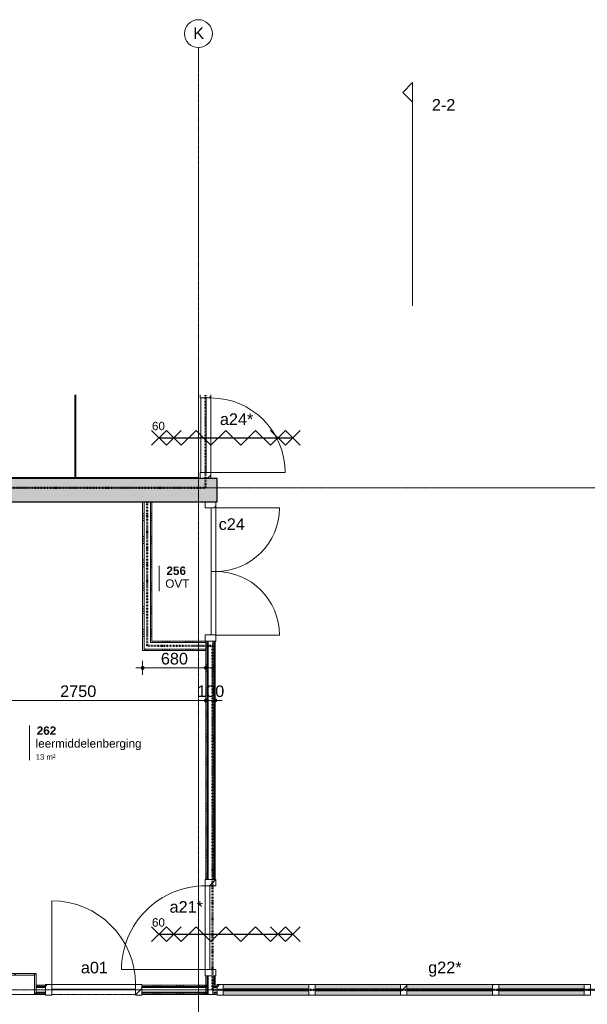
# Model space of a CAD drawing. Header units: millimetres. Extents: x 24475 to 74671, y -6152 to 32037.
# Tile 22 of 36: x 48638 to 54741, y 21444 to 32037. Entities that reach past the tile are written whole.
import ezdxf

# ---------------------------------------------------------------- set-up
doc = ezdxf.new("R2010")
doc.units = ezdxf.units.MM
for name, pattern in [('Dash', [6.35, 3.175, -3.175]), ('Dash dot', [15.875, 6.35, -4.7625, 0, -4.7625]), ('stramien', [22.225, 12.7, -3.175, 3.175, -3.175])]:
    doc.linetypes.add(name, pattern=pattern)
doc.layers.add('00_Algemeen', color=7, linetype='Continuous', lineweight=9, true_color=0x00a600)
for name, color, linetype, lineweight in [('00_Algemeen-50', 7, 'Continuous', 9), ('22_Metselwerk', 7, 'Continuous', 18), ('30_Kozijnen-ramen-deuren', 7, 'Continuous', 9), ('34_Beglazing', 7, 'Continuous', 9), ('42_Dekvloeren en vloersystemen', 7, 'Continuous', 9)]:
    doc.layers.add(name, color=color, linetype=linetype, lineweight=lineweight)
doc.styles.add('Arial_1', font='arial.ttf', dxfattribs={"height": 125})
doc.styles.add('Arial_6', font='arial.ttf', dxfattribs={"height": 60})
doc.styles.add('Arial_7', font='arial.ttf', dxfattribs={"height": 90})
doc.styles.add('Arial_B_1', font='arialbd.ttf', dxfattribs={"height": 90})
doc.dimstyles.new('00_AEE_maatvoering_2_5mm', dxfattribs={"dimscale": 304.8, "dimtxt": 127.532425, "dimasz": 0.459318, "dimexe": 0.246063, "dimexo": 0.0625, "dimgap": 0, "dimtad": 1, "dimdec": 0, "dimzin": 0, "dimdsep": 46, "dimtxsty": 'Arial_1', "dimblk1": 'DOTSMALL', "dimblk2": 'DOTSMALL', "dimsah": 1, "dimcen": 0.09, "dimdle": 0.246063, "dimazin": 0, "dimtfac": 1, "dimtdec": 4, "dimtix": 1, "dimtmove": 0, "dimatfit": 3, "dimfxl": 0.246063, "dimfxlon": 1, "dimtvp": 1, "dimtolj": 1, "dimtzin": 0, "dimarcsym": 2})
pattern_1 = [(1e-13, (50639.98, 23350), (-5e-13, 250), []), (1e-13, (50639.98, 23325), (-5e-13, 250), []), (1e-13, (50639.98, 23300), (-5e-13, 250), []), (1e-13, (50639.98, 23275), (-5e-13, 250), [])]
pattern_2 = [(270, (49149.98, 21650), (250, 9e-13), []), (270, (49124.98, 21650), (250, 9e-13), []), (270, (49099.98, 21650), (250, 9e-13), []), (270, (49074.98, 21650), (250, 9e-13), [])]
pattern_3 = [(180, (50059.98, 26150), (-3e-14, -250), []), (180, (50059.98, 26175), (-3e-14, -250), []), (180, (50059.98, 26200), (-3e-14, -250), []), (180, (50059.98, 26225), (-3e-14, -250), [])]
pattern_4 = [(270, (50249.98, 25350), (250, 2e-14), []), (270, (50224.98, 25350), (250, 2e-14), []), (270, (50199.98, 25350), (250, 2e-14), []), (270, (50174.98, 25350), (250, 2e-14), [])]

# ---------------------------------------------------------------- blocks, each defined once
blk = doc.blocks.new('Direct Shape - Basic Wall_NLRS_22_WA_beton prefab 250_gen_AT_800440-1202346-02 tweede verdieping - D')
at = {"layer": '22_Metselwerk', "lineweight": 9}
h = blk.add_hatch(color=256, dxfattribs=at)
h.paths.add_polyline_path([(1619, 125), (0, 125), (0, -125), (5870, -125), (5870, 125)])
h.paths.add_polyline_path([(7804, 125), (7804, -125), (11150, -125), (11150, 125), (9562, 125)])
at = {"layer": '22_Metselwerk', "lineweight": 30}
for p, q in [((5870, 125), (0, 125)), ((0, 125), (0, -125)), ((0, -125), (5870, -125))]:
    blk.add_line(p, q, dxfattribs=at)
blk = doc.blocks.new('2410-10368 v1 - IFC-model constructie _zonder onderbouw_ _MM21228__ifc-1-02 tweede verdieping - D')
at = {"layer": '22_Metselwerk', "lineweight": 9, "rotation": 180}
blk.add_blockref('Direct Shape - Basic Wall_NLRS_22_WA_beton prefab 250_gen_AT_800440-1202346-02 tweede verdieping - D', (54200, 26975), dxfattribs=at)
blk = doc.blocks.new('Direct Shape - Floor_NLRS_23_FL_roostervloer 25mm_826183-1200246-02 tweede verdieping - D')
at = {"layer": '42_Dekvloeren en vloersystemen'}
for p, q in [((51150, 27110), (51150, 28001)), ((52670, 28001), (52670, 27110)), ((52670, 27110), (51150, 27110))]:
    blk.add_line(p, q, dxfattribs=at)
blk = doc.blocks.new('Direct Shape - Floor_NLRS_23_FL_roostervloer 25mm_826190-1200248-02 tweede verdieping - D')
at = {"layer": '42_Dekvloeren en vloersystemen'}
for p, q in [((52680, 27110), (52680, 28001)), ((54000, 28001), (54000, 27110)), ((54000, 27110), (52680, 27110))]:
    blk.add_line(p, q, dxfattribs=at)
blk = doc.blocks.new('Direct Shape - 35_-B-Roostervloeren schachten-1200209-02 tweede verdieping - D')
at = {"layer": '30_Kozijnen-ramen-deuren'}
for p, q in [((-32, -500), (-32, 0)), ((32, 0), (32, -310)), ((-2, -310), (2, -310)), ((-2, -901), (-2, -310)), ((2, -310), (2, -901))]:
    blk.add_line(p, q, dxfattribs=at)
blk = doc.blocks.new('Direct Shape - IPE 120 lange aangelaste strip 1140mm beide kanten vrij_IPE 120 lange aangelaste strip 1140mm beide kanten vrij_826165-1200250-02 tweede verdieping - D')
blk.add_blockref('Direct Shape - 35_-B-Roostervloeren schachten-1200209-02 tweede verdieping - D', (0, 0))
blk = doc.blocks.new('Direct Shape - 35_-B-Roostervloeren schachten-V70-02 tweede verdieping - D')
at = {"layer": '30_Kozijnen-ramen-deuren'}
for p, q in [((-32, -310), (-32, 0)), ((32, 0), (32, -901)), ((-2, -310), (2, -310)), ((-2, -901), (-2, -310)), ((2, -310), (2, -901))]:
    blk.add_line(p, q, dxfattribs=at)
blk = doc.blocks.new('Direct Shape - IPE 120 lange aangelaste strip 1140mm beide kanten vrij_IPE 120 lange aangelaste strip 1140mm beide kanten vrij_826164-1200252-02 tweede verdieping - D')
blk.add_blockref('Direct Shape - 35_-B-Roostervloeren schachten-V70-02 tweede verdieping - D', (0, 0))
blk = doc.blocks.new('Direct Shape - 35_-B-Roostervloeren schachten-1200201-02 tweede verdieping - D')
at = {"layer": '30_Kozijnen-ramen-deuren'}
for p, q in [((-32, -10), (-32, 0)), ((-2, -10), (2, -10)), ((-2, -901), (-2, -10)), ((2, -10), (2, -901)), ((32, 0), (32, -10))]:
    blk.add_line(p, q, dxfattribs=at)
blk = doc.blocks.new('Direct Shape - IPE 120 lange aangelaste strip 1440mm_IPE 120 lange aangelaste strip 1440mm_826166-1200254-02 tweede verdieping - D')
blk.add_blockref('Direct Shape - 35_-B-Roostervloeren schachten-1200201-02 tweede verdieping - D', (0, 0))
blk = doc.blocks.new('Direct Shape - 35_-B-Roostervloeren schachten-V71-02 tweede verdieping - D')
at = {"layer": '30_Kozijnen-ramen-deuren'}
for p, q in [((-32, -10), (-32, 0)), ((-2, -10), (2, -10)), ((-2, -901), (-2, -10)), ((2, -10), (2, -901)), ((32, 0), (32, -500))]:
    blk.add_line(p, q, dxfattribs=at)
blk = doc.blocks.new('Direct Shape - IPE 120 lange aangelaste strip 1440mm_IPE 120 lange aangelaste strip 1440mm_826163-1200256-02 tweede verdieping - D')
blk.add_blockref('Direct Shape - 35_-B-Roostervloeren schachten-V71-02 tweede verdieping - D', (0, 0))
blk = doc.blocks.new('Direct Shape - Floor_NLRS_23_FL_roostervloer 25mm_826175-1200258-02 tweede verdieping - D')
at = {"layer": '42_Dekvloeren en vloersystemen'}
for p, q in [((50200, 27600), (50200, 28001)), ((51140, 28001), (51140, 27600)), ((51140, 27600), (50200, 27600))]:
    blk.add_line(p, q, dxfattribs=at)
blk = doc.blocks.new('Direct Shape - Floor_NLRS_23_FL_roostervloer 25mm_826169-1200260-02 tweede verdieping - D')
at = {"layer": '42_Dekvloeren en vloersystemen'}
for p, q in [((49050, 27410), (49050, 28001)), ((50190, 28001), (50190, 27410)), ((50190, 27410), (49050, 27410))]:
    blk.add_line(p, q, dxfattribs=at)
blk = doc.blocks.new('35_-B-Roostervloeren schachten_ifc-1-02 tweede verdieping - D')
at = {"layer": '30_Kozijnen-ramen-deuren', "lineweight": 9, "rotation": 180}
for name, p in [('Direct Shape - IPE 120 lange aangelaste strip 1140mm beide kanten vrij_IPE 120 lange aangelaste strip 1140mm beide kanten vrij_826164-1200252-02 tweede verdieping - D', (49045, 27100)), ('Direct Shape - IPE 120 lange aangelaste strip 1140mm beide kanten vrij_IPE 120 lange aangelaste strip 1140mm beide kanten vrij_826165-1200250-02 tweede verdieping - D', (50195, 27100)), ('Direct Shape - IPE 120 lange aangelaste strip 1440mm_IPE 120 lange aangelaste strip 1440mm_826163-1200256-02 tweede verdieping - D', (51145, 27100)), ('Direct Shape - IPE 120 lange aangelaste strip 1440mm_IPE 120 lange aangelaste strip 1440mm_826166-1200254-02 tweede verdieping - D', (52675, 27100))]:
    blk.add_blockref(name, p, dxfattribs=at)
at = {"layer": '42_Dekvloeren en vloersystemen', "lineweight": 9}
for name in ['Direct Shape - Floor_NLRS_23_FL_roostervloer 25mm_826169-1200260-02 tweede verdieping - D', 'Direct Shape - Floor_NLRS_23_FL_roostervloer 25mm_826175-1200258-02 tweede verdieping - D', 'Direct Shape - Floor_NLRS_23_FL_roostervloer 25mm_826183-1200246-02 tweede verdieping - D', 'Direct Shape - Floor_NLRS_23_FL_roostervloer 25mm_826190-1200248-02 tweede verdieping - D']:
    blk.add_blockref(name, (0, 0), dxfattribs=at)
blk = doc.blocks.new('32_AEE_VO_FIX_Binnendeuren - D_900x2300_Dicht Paneel lariks-8426841-02 tweede verdieping - D')
at = {"layer": '30_Kozijnen-ramen-deuren', "true_color": 0xc0c0c0}
h = blk.add_hatch(dxfattribs=at)
h.set_pattern_fill('FP_59', color=9, style=0, pattern_type=2)
h.set_pattern_definition([(45, (-52873, -21600), (-106.066, 106.066), [])])
h.paths.add_polyline_path([(517, -57), (517, 57), (450, 57), (450, -57)])
h.paths.add_polyline_path([(-450, -57), (-450, 57), (-517, 57), (-517, -57)])
at = {"layer": '30_Kozijnen-ramen-deuren'}
for p, q in [((-450, 57), (-517, 57)), ((-517, 57), (-517, 50)), ((450, 57), (-450, 57)), ((-450, 57), (-450, 7)), ((-450, -57), (-450, 57)), ((-450, 7), (450, 7)), ((450, 7), (450, 57)), ((450, 57), (450, -57)), ((517, 57), (450, 57)), ((517, 50), (517, 57)), ((-517, -50), (-517, -57)), ((-517, -57), (-450, -57)), ((450, -57), (517, -57)), ((517, -57), (517, -50))]:
    blk.add_line(p, q, dxfattribs=at)
blk = doc.blocks.new('Rectangular Mullion - 31_AEE_meranti_BxD_67x114mm-5903750-02 tweede verdieping - D')
at = {"layer": '30_Kozijnen-ramen-deuren', "true_color": 0xc0c0c0}
h = blk.add_hatch(dxfattribs=at)
h.set_pattern_fill('FP_87', color=9, style=0, pattern_type=2)
h.set_pattern_definition([(135, (54200, -21600), (-106.066, -106.066), [])])
h.paths.add_polyline_path([(-67, -57), (-67, 57), (0, 57), (0, -57), (-36, -57)])
at = {"layer": '30_Kozijnen-ramen-deuren'}
for p, q in [((-67, 57), (0, 57)), ((-67, -57), (-67, 57)), ((0, 57), (0, -57)), ((0, -57), (-67, -57))]:
    blk.add_line(p, q, dxfattribs=at)
blk = doc.blocks.new('System Panel - 32_AEE_glas-4484375-02 tweede verdieping - D')
at = {"layer": '30_Kozijnen-ramen-deuren'}
for p, q in [((460, 12.5), (-460, 12.5)), ((-460, 12.5), (-460, -12.5)), ((460, -12.5), (460, 12.5)), ((-460, -12.5), (460, -12.5))]:
    blk.add_line(p, q, dxfattribs=at)
blk = doc.blocks.new('Rectangular Mullion - 31_AEE_meranti_BxD_67x114mm-5903747-02 tweede verdieping - D')
at = {"layer": '30_Kozijnen-ramen-deuren', "true_color": 0xc5c7c4}
h = blk.add_hatch(color=9, dxfattribs=at)
h.paths.add_polyline_path([(58148, 21543), (58148, 21587), (57228, 21587), (57228, 21543), (57876, 21543)])
h.paths.add_polyline_path([(57876, 21612), (58148, 21612), (58148, 21657), (57228, 21657), (57228, 21612)])
at = {"layer": '30_Kozijnen-ramen-deuren'}
for p, q in [((57228, 21657), (58148, 21657)), ((57228, 21543), (58148, 21543))]:
    blk.add_line(p, q, dxfattribs=at)
blk = doc.blocks.new('Rectangular Mullion - 31_AEE_meranti_BxD_67x114mm-5903743-02 tweede verdieping - D')
at = {"layer": '30_Kozijnen-ramen-deuren'}
for p, q in [((-33.5, 57), (33.5, 57)), ((-33.5, -57), (-33.5, 57)), ((33.5, 57), (33.5, -57)), ((33.5, -57), (-33.5, -57))]:
    blk.add_line(p, q, dxfattribs=at)
blk = doc.blocks.new('Rectangular Mullion - 31_AEE_meranti_BxD_67x114mm-V36-02 tweede verdieping - D')
at = {"layer": '30_Kozijnen-ramen-deuren', "true_color": 0xc0c0c0}
h = blk.add_hatch(dxfattribs=at)
h.set_pattern_fill('FP_89', color=9, style=0, pattern_type=2)
h.set_pattern_definition([(135, (57194, -21600), (-106.066, -106.066), [])])
h.paths.add_polyline_path([(-34, -57), (-34, 57), (33, 57), (33, -57)])
at = {"layer": '30_Kozijnen-ramen-deuren'}
for p, q in [((-34, 57), (33, 57)), ((-34, -57), (-34, 57)), ((33, 57), (33, -57)), ((33, -57), (-34, -57))]:
    blk.add_line(p, q, dxfattribs=at)
blk = doc.blocks.new('Rectangular Mullion - 31_AEE_meranti_BxD_67x114mm-V37-02 tweede verdieping - D')
at = {"layer": '30_Kozijnen-ramen-deuren', "true_color": 0xc0c0c0}
h = blk.add_hatch(dxfattribs=at)
h.set_pattern_fill('FP_90', color=9, style=0, pattern_type=2)
h.set_pattern_definition([(135, (56207, -21600), (-106.066, -106.066), [])])
h.paths.add_polyline_path([(-34, -57), (-34, 57), (33, 57), (33, -57)])
at = {"layer": '30_Kozijnen-ramen-deuren'}
for p, q in [((-34, 57), (33, 57)), ((-34, -57), (-34, 57)), ((33, 57), (33, -57)), ((33, -57), (-34, -57))]:
    blk.add_line(p, q, dxfattribs=at)
blk = doc.blocks.new('System Panel - 32_AEE_glas-4484372-02 tweede verdieping - D')
at = {"layer": '30_Kozijnen-ramen-deuren'}
for p, q in [((459.75, 12.5), (-459.75, 12.5)), ((-459.75, 12.5), (-459.75, -12.5)), ((459.75, -12.5), (459.75, 12.5)), ((-459.75, -12.5), (459.75, -12.5))]:
    blk.add_line(p, q, dxfattribs=at)
blk = doc.blocks.new('Rectangular Mullion - 31_AEE_meranti_BxD_67x114mm-5903749-02 tweede verdieping - D')
at = {"layer": '30_Kozijnen-ramen-deuren', "true_color": 0xc5c7c4}
h = blk.add_hatch(color=9, dxfattribs=at)
h.paths.add_polyline_path([(54267, 21543), (55187, 21543), (55187, 21587), (54267, 21587)])
h.paths.add_polyline_path([(54567, 21612), (55187, 21612), (55187, 21657), (54267, 21657), (54267, 21612)])
at = {"layer": '30_Kozijnen-ramen-deuren'}
for p, q in [((54267, 21657), (55187, 21657)), ((54267, 21543), (55187, 21543))]:
    blk.add_line(p, q, dxfattribs=at)
blk = doc.blocks.new('Rectangular Mullion - 31_AEE_meranti_BxD_67x114mm-V38-02 tweede verdieping - D')
at = {"layer": '30_Kozijnen-ramen-deuren'}
for p, q in [((-33.5, 57), (33.5, 57)), ((-33.5, -57), (-33.5, 57)), ((33.5, 57), (33.5, -57)), ((33.5, -57), (-33.5, -57))]:
    blk.add_line(p, q, dxfattribs=at)
blk = doc.blocks.new('32_AEE_VO_FIX_Binnendeuren - DD_1500x2300 patchkast meranti-8005759-02 tweede verdieping - D')
at = {"layer": '30_Kozijnen-ramen-deuren', "true_color": 0xc0c0c0}
h = blk.add_hatch(dxfattribs=at)
h.set_pattern_fill('FP_114', color=9, style=0, pattern_type=2)
h.set_pattern_definition([(135, (26100.5, -54130), (-106.066, -106.066), [])])
h.paths.add_polyline_path([(750, 50), (750, 57), (683, 57), (683, -57), (750, -57), (750, 38)])
h.paths.add_polyline_path([(-684, 57), (-749, 57), (-749, -57), (-684, -57)])
at = {"layer": '30_Kozijnen-ramen-deuren'}
for p, q in [((-684, 57), (-749, 57)), ((0, 57), (-684, 57)), ((-684, 57), (-684, 7)), ((-684, -57), (-684, 57)), ((-684, 7), (0, 7)), ((0, 57), (683, 57)), ((0, 7), (0, 57)), ((0, 7), (0, 57)), ((683, 7), (0, 7)), ((683, 57), (683, 7)), ((683, 57), (683, -57)), ((750, 57), (683, 57)), ((750, 50), (750, 57)), ((-749, -57), (-684, -57)), ((683, -57), (750, -57))]:
    blk.add_line(p, q, dxfattribs=at)
blk = doc.blocks.new('32_AEE_VO_FIX_Binnendeuren - D_900x2300_Dicht Paneel meranti bw-8426680-02 tweede verdieping - D')
at = {"layer": '30_Kozijnen-ramen-deuren', "true_color": 0xc0c0c0}
h = blk.add_hatch(dxfattribs=at)
h.set_pattern_fill('FP_115', color=9, style=0, pattern_type=2)
h.set_pattern_definition([(315, (-22268.56, 54130), (106.066, 106.066), [])])
h.paths.add_polyline_path([(-517, 57), (-517, -57), (-450, -57), (-450, 57)])
h.paths.add_polyline_path([(450, -57), (517, -57), (517, 57), (450, 57), (450, -50)])
at = {"layer": '30_Kozijnen-ramen-deuren'}
for p, q in [((-450, 57), (-517, 57)), ((-517, 57), (-517, 50)), ((450, 57), (-450, 57)), ((-450, 57), (-450, 7)), ((-450, -57), (-450, 57)), ((-450, 7), (450, 7)), ((450, 7), (450, 57)), ((450, 57), (450, -57)), ((517, 57), (450, 57)), ((517, 50), (517, 57)), ((-517, -50), (-517, -57)), ((-517, -57), (-450, -57)), ((450, -57), (517, -57)), ((517, -57), (517, -50))]:
    blk.add_line(p, q, dxfattribs=at)
blk = doc.blocks.new('32_AEE_bsh_2022 - opbouw 790x790x225mm - 25m-8425834-02 tweede verdieping - D')
at = {"layer": '30_Kozijnen-ramen-deuren', "true_color": 0xc0c0c0}
h = blk.add_hatch(dxfattribs=at)
h.set_pattern_fill('FP_129', color=9, style=0, pattern_type=2)
h.set_pattern_definition([(225, (51843, 21600), (106.066, -106.066), [])])
h.paths.add_polyline_path([(-395, 50), (-413, 50), (-413, -175), (413, -175), (413, 50), (395, 50), (395, -157), (-395, -157), (-395, 37)])
at = {"layer": '34_Beglazing'}
for p, q in [((-395, 50), (-413, 50)), ((-395, -157), (-395, 50)), ((-395, 50), (395, 50)), ((413, 50), (395, 50)), ((395, 50), (395, -157)), ((-413, -50), (-413, -175)), ((413, -175), (413, -50)), ((-413, -175), (413, -175)), ((395, -157), (-395, -157))]:
    blk.add_line(p, q, dxfattribs=at)
blk = doc.blocks.new('32_AEE_VO_FIX_Binnendeuren - D_800x2300_Toiletdeur vast_meranti-8437994-02 tweede verdieping - D')
at = {"layer": '30_Kozijnen-ramen-deuren', "true_color": 0xc0c0c0}
h = blk.add_hatch(dxfattribs=at)
h.set_pattern_fill('FP_151', color=9, style=0, pattern_type=2)
h.set_pattern_definition([(315, (-27567, 54075), (106.066, 106.066), [])])
h.paths.add_polyline_path([(-467, 57), (-467, -57), (-400, -57), (-400, 57)])
h.paths.add_polyline_path([(400, -57), (434, -57), (434, 57), (400, 57)])
at = {"layer": '30_Kozijnen-ramen-deuren'}
for p, q in [((-467, 57), (-400, 57)), ((-400, 57), (-400, -57)), ((400, 57), (434, 57)), ((400, -57), (400, 57)), ((-400, -57), (-467, -57)), ((-400, -7), (400, -7)), ((-400, -57), (-400, -7)), ((400, -57), (-400, -57)), ((400, -7), (400, -57)), ((434, -57), (400, -57))]:
    blk.add_line(p, q, dxfattribs=at)
blk = doc.blocks.new('30_AEE_VO_draairichting - 30_AEE_VO_draairichting-8193965-02 tweede verdieping - D')
at = {"layer": '30_Kozijnen-ramen-deuren'}
blk.add_line((-341.75, 683.5), (-341.75, 0), dxfattribs=at)
blk.add_arc((-341.75, 0), 683.5, 360, 90, dxfattribs=at)
blk = doc.blocks.new('30_AEE_VO_draairichting - 30_AEE_VO_draairichting-8193970-02 tweede verdieping - D')
at = {"layer": '30_Kozijnen-ramen-deuren'}
blk.add_line((-341.75, -683.5), (-341.75, 0), dxfattribs=at)
blk.add_arc((-341.75, 0), 683.5, 270, 0, dxfattribs=at)
blk = doc.blocks.new('30_AEE_VO_draairichting - 30_AEE_VO_draairichting-8193140-02 tweede verdieping - D')
at = {"layer": '30_Kozijnen-ramen-deuren'}
blk.add_line((-450, 900), (-450, 0), dxfattribs=at)
blk.add_arc((-450, 0), 900, 360, 90, dxfattribs=at)
blk = doc.blocks.new('30_AEE_VO_draairichting - 30_AEE_VO_draairichting-8194254-02 tweede verdieping - D')
at = {"layer": '30_Kozijnen-ramen-deuren'}
blk.add_line((-400, -800), (-400, 0), dxfattribs=at)
blk.add_arc((-400, 0), 800, 270, 0, dxfattribs=at)
blk = doc.blocks.new('Grid - 3 mm-485849-02 tweede verdieping - D')
at = {"layer": '00_Algemeen', "color": 7}
blk.add_circle((0, 0), 3, dxfattribs=at)
blk = doc.blocks.new('00_AEE_tag_ruimte_klein geen PvE - Naam _ nummer _ oppervlak-8005210-02 tweede verdieping - D')
at = {"layer": '00_Algemeen', "color": 7}
for p, q in [((-8.06, 7.17), (-8.06, 4.25)), ((-8.06, 4.47), (-8.06, 1.72)), ((-8.06, 1.72), (-8.06, -0.25))]:
    blk.add_line(p, q, dxfattribs=at)
blk = doc.blocks.new('00_AEE_tag_ruimte_klein - Naam _ nummer-752176-02 tweede verdieping - D')
at = {"layer": '00_Algemeen', "color": 7}
for p, q in [((-8.06, 7.17), (-8.06, 4.25)), ((-8.06, 4.47), (-8.06, 1.72))]:
    blk.add_line(p, q, dxfattribs=at)
blk = doc.blocks.new('Section - Driehoek 45 graden-487097-02 tweede verdieping - D')
at = {"layer": '00_Algemeen', "color": 7}
for p, q in [((-2, 2.12), (-4.12, 0)), ((0.12, 0), (-2, 2.12)), ((-4.12, 0), (0.12, 0))]:
    blk.add_line(p, q, dxfattribs=at)
blk = doc.blocks.new('DIMBLOCK38-02 tweede verdieping - D')
at = {"layer": '00_Algemeen-50', "transparency": 16777216}
h = blk.add_hatch(color=256, dxfattribs=at)
edge = h.paths.add_edge_path()
edge.add_arc((49960, 25063), 17.5, 0, 360)
h = blk.add_hatch(color=256, dxfattribs=at)
edge = h.paths.add_edge_path()
edge.add_arc((50640, 25063), 17.5, 0, 360)
for p, q in [((49960, 25063), (49960, 25138)), ((50640, 25063), (50640, 25138)), ((49885, 25063), (50715, 25063)), ((49960, 25063), (49960, 24988)), ((50640, 25063), (50640, 24988))]:
    blk.add_line(p, q, dxfattribs=at)
for centre in [(49960, 25063), (50640, 25063)]:
    blk.add_circle(centre, 17.5, dxfattribs=at)
at = {"layer": '00_Algemeen-50', "color": 0, "transparency": 16777216, "insert": (50156, 25225), "char_height": 125, "width": 346.1, "attachment_point": 1, "line_spacing_factor": 0.941778, "style": 'Arial_1'}
blk.add_mtext('680', dxfattribs=at)
blk = doc.blocks.new('_DotSmall')
at = {"color": 0, "linetype": 'ByBlock', "const_width": 0.5}
blk.add_lwpolyline([(-0.0625, 0, 1), (0.0625, 0, 1)], format="xyb", close=True, dxfattribs=at)
blk = doc.blocks.new('DIMBLOCK127-02 tweede verdieping - D')
at = {"layer": '00_Algemeen-50', "transparency": 16777216}
h = blk.add_hatch(color=256, dxfattribs=at)
edge = h.paths.add_edge_path()
edge.add_arc((47890, 24713), 17.5, 0, 360)
h = blk.add_hatch(color=256, dxfattribs=at)
edge = h.paths.add_edge_path()
edge.add_arc((50640, 24713), 17.5, 0, 360)
for p, q in [((47890, 24713), (47890, 24788)), ((50640, 24713), (50640, 24788)), ((47890, 24713), (50640, 24713)), ((47890, 24713), (47890, 24638)), ((50640, 24713), (50640, 24638))]:
    blk.add_line(p, q, dxfattribs=at)
for centre in [(47890, 24713), (50640, 24713)]:
    blk.add_circle(centre, 17.5, dxfattribs=at)
at = {"layer": '00_Algemeen-50', "color": 0, "transparency": 16777216, "insert": (49073, 24875), "char_height": 125, "width": 461.47, "attachment_point": 1, "line_spacing_factor": 0.941778, "style": 'Arial_1'}
blk.add_mtext('2750', dxfattribs=at)
blk = doc.blocks.new('DIMBLOCK128-02 tweede verdieping - D')
at = {"layer": '00_Algemeen-50', "transparency": 16777216}
h = blk.add_hatch(color=256, dxfattribs=at)
edge = h.paths.add_edge_path()
edge.add_arc((50640, 24713), 17.5, 0, 360)
h = blk.add_hatch(color=256, dxfattribs=at)
edge = h.paths.add_edge_path()
edge.add_arc((50740, 24713), 17.5, 0, 360)
for p, q in [((50640, 24713), (50640, 24788)), ((50740, 24713), (50740, 24788)), ((50640, 24713), (50815, 24713)), ((50640, 24713), (50640, 24638)), ((50740, 24713), (50740, 24638))]:
    blk.add_line(p, q, dxfattribs=at)
for centre in [(50640, 24713), (50740, 24713)]:
    blk.add_circle(centre, 17.5, dxfattribs=at)
at = {"layer": '00_Algemeen-50', "color": 0, "transparency": 16777216, "insert": (50546, 24875), "char_height": 125, "width": 346.1, "attachment_point": 1, "line_spacing_factor": 0.941778, "style": 'Arial_1'}
blk.add_mtext('100', dxfattribs=at)

msp = doc.modelspace()

# ---------------------------------------------------------------- hatches: boundary and pattern name
at = {"layer": '22_Metselwerk', "lineweight": 9}
h = msp.add_hatch(dxfattribs=at)
h.set_pattern_fill('FP_112', color=256, angle=90, style=0, pattern_type=2)
h.set_pattern_definition(pattern_3)
h.paths.add_polyline_path([(49975, 25250), (49975, 26850), (49960, 26850), (49960, 25250)])
h = msp.add_hatch(dxfattribs=at)
h.set_pattern_fill('FP_112', color=256, angle=90, style=0, pattern_type=2)
h.set_pattern_definition(pattern_3)
h.paths.add_polyline_path([(50060, 25335), (50060, 26850), (50045, 26850), (50045, 25335)])
h = msp.add_hatch(dxfattribs=at)
h.set_pattern_fill('FP_113', color=256, angle=-270, style=0, pattern_type=2)
h.set_pattern_definition(pattern_4)
h.paths.add_polyline_path([(50640, 25335), (50640, 25350), (50060, 25350), (50060, 25335)])
h = msp.add_hatch(dxfattribs=at)
h.set_pattern_fill('FP_30', color=256, angle=90, style=0, pattern_type=2)
h.set_pattern_definition(pattern_1)
h.paths.add_polyline_path([(50652.5, 21550), (50652.5, 21751.6), (50640, 21751.6), (50640, 21550)])
h.paths.add_polyline_path([(50652.5, 22785.6), (50652.5, 25350), (50640, 25350), (50640, 22785.6)])
h = msp.add_hatch(dxfattribs=at)
h.set_pattern_fill('FP_30', color=256, angle=90, style=0, pattern_type=2)
h.set_pattern_definition(pattern_1)
h.paths.add_polyline_path([(50665, 21550), (50665, 21751.6), (50652.5, 21751.6), (50652.5, 21550)])
h.paths.add_polyline_path([(50665, 22785.6), (50665, 25350), (50652.5, 25350), (50652.5, 22785.6)])
h = msp.add_hatch(dxfattribs=at)
h.set_pattern_fill('FP_30', color=256, angle=90, style=0, pattern_type=2)
h.set_pattern_definition(pattern_1)
h.paths.add_polyline_path([(50727.5, 21550), (50727.5, 21575), (50715, 21575), (50715, 21550)])
h.paths.add_polyline_path([(50715, 21625), (50727.5, 21625), (50727.5, 21751.6), (50715, 21751.6), (50715, 21749.4)])
h.paths.add_polyline_path([(50727.5, 22785.6), (50727.5, 25350), (50715, 25350), (50715, 22785.6)])
h = msp.add_hatch(dxfattribs=at)
h.set_pattern_fill('FP_30', color=256, angle=90, style=0, pattern_type=2)
h.set_pattern_definition(pattern_1)
h.paths.add_polyline_path([(50727.5, 21550), (50740, 21550), (50740, 21562.5), (50727.5, 21562.5)])
h.paths.add_polyline_path([(50740, 21637.5), (50740, 21751.6), (50727.5, 21751.6), (50727.5, 21637.5)])
h.paths.add_polyline_path([(50740, 22785.6), (50740, 25350), (50727.5, 25350), (50727.5, 22785.6)])
h = msp.add_hatch(dxfattribs=at)
h.set_pattern_fill('FP_113', color=256, angle=-270, style=0, pattern_type=2)
h.set_pattern_definition(pattern_4)
h.paths.add_polyline_path([(50060, 25250), (50640, 25250), (50640, 25265), (49975, 25265), (49975, 25250), (50045, 25250)])
h = msp.add_hatch(dxfattribs=at)
h.set_pattern_fill('FP_94', color=256, angle=-270, style=0, pattern_type=2)
h.set_pattern_definition(pattern_2)
h.paths.add_polyline_path([(49950, 21637.5), (50660, 21637.5), (50660, 21650), (49950, 21650)])
h.paths.add_polyline_path([(48916, 21637.5), (48916, 21650), (48816, 21650), (48816, 21637.5)])
h.paths.add_polyline_path([(47840, 21637.5), (47990, 21637.5), (47990, 21650), (47840, 21650)])
h = msp.add_hatch(dxfattribs=at)
h.set_pattern_fill('FP_94', color=256, angle=-270, style=0, pattern_type=2)
h.set_pattern_definition(pattern_2)
h.paths.add_polyline_path([(49950, 21625), (50660, 21625), (50660, 21637.5), (49950, 21637.5)])
h.paths.add_polyline_path([(48816, 21625), (48916, 21625), (48916, 21637.5), (48816, 21637.5)])
h.paths.add_polyline_path([(47990, 21625), (47990, 21637.5), (47840, 21637.5), (47840, 21625)])
h = msp.add_hatch(dxfattribs=at)
h.set_pattern_fill('FP_94', color=256, angle=-270, style=0, pattern_type=2)
h.set_pattern_definition(pattern_2)
h.paths.add_polyline_path([(50630.5, 21562.5), (50660, 21562.5), (50660, 21575), (49950, 21575), (49950, 21562.5), (50465, 21562.5)])
h.paths.add_polyline_path([(48916, 21562.5), (48916, 21575), (48816, 21575), (48816, 21562.5)])
h.paths.add_polyline_path([(47840, 21562.5), (47990, 21562.5), (47990, 21575), (47840, 21575)])
h = msp.add_hatch(dxfattribs=at)
h.set_pattern_fill('FP_94', color=256, angle=-270, style=0, pattern_type=2)
h.set_pattern_definition(pattern_2)
h.paths.add_polyline_path([(49950, 21550), (50660, 21550), (50660, 21562.5), (49950, 21562.5)])
h.paths.add_polyline_path([(48916, 21550), (48916, 21562.5), (48816, 21562.5), (48816, 21550)])
h.paths.add_polyline_path([(47840, 21550), (47990, 21550), (47990, 21562.5), (47840, 21562.5)])

# ---------------------------------------------------------------- linework, layer by layer
at = {"layer": '00_Algemeen', "color": 150, "linetype": 'stramien', "true_color": 0x0080ff}
for p, q in [((50560, -4950.1), (50560, 31736.6)), ((74371.4, 27000), (25788, 27000)), ((74371.4, 21600), (25788, 21600))]:
    msp.add_line(p, q, dxfattribs=at)
at = {"layer": '00_Algemeen', "color": 7}
msp.add_line((52862.1, 28957.8), (52862.1, 31154), dxfattribs=at)
at = {"layer": '00_Algemeen', "color": 96, "linetype": 'Dash dot', "lineweight": 50, "true_color": 0x008000}
for p, q in [((50635, 27000), (50635, 28000.6)), ((44940, 27000), (50635, 27000)), ((50010, 25300), (50010, 26850)), ((50710, 25300), (50010, 25300)), ((50710, 21600), (50710, 25300)), ((66560, 21600), (50710, 21600))]:
    msp.add_line(p, q, dxfattribs=at)
at = {"layer": '00_Algemeen', "color": 96, "lineweight": 25, "true_color": 0x008000}
for p, q in [((50214.9, 27458.5), (50054.9, 27618.5)), ((50054.9, 27458.5), (50214.9, 27618.5)), ((50374.9, 27458.5), (50214.9, 27618.5)), ((50214.9, 27458.5), (50374.9, 27618.5)), ((50534.9, 27618.5), (50374.9, 27458.5)), ((50694.9, 27458.5), (50534.9, 27618.5)), ((50854.9, 27618.5), (50694.9, 27458.5)), ((51014.9, 27458.5), (50854.9, 27618.5)), ((51174.9, 27618.5), (51014.9, 27458.5)), ((51334.9, 27458.5), (51174.9, 27618.5)), ((51494.9, 27618.5), (51334.9, 27458.5)), ((51494.9, 27458.5), (51334.9, 27618.5)), ((51654.9, 27458.5), (51494.9, 27618.5)), ((51494.9, 27458.5), (51654.9, 27618.5)), ((50134.9, 27538.5), (51574.9, 27538.5)), ((50214.9, 22118.5), (50054.9, 22278.5)), ((50054.9, 22118.5), (50214.9, 22278.5)), ((50374.9, 22118.5), (50214.9, 22278.5)), ((50214.9, 22118.5), (50374.9, 22278.5)), ((50534.9, 22278.5), (50374.9, 22118.5)), ((50694.9, 22118.5), (50534.9, 22278.5)), ((50854.9, 22278.5), (50694.9, 22118.5)), ((51014.9, 22118.5), (50854.9, 22278.5)), ((51174.9, 22278.5), (51014.9, 22118.5)), ((51334.9, 22118.5), (51174.9, 22278.5)), ((51494.9, 22278.5), (51334.9, 22118.5)), ((51494.9, 22118.5), (51334.9, 22278.5)), ((51654.9, 22118.5), (51494.9, 22278.5)), ((51494.9, 22118.5), (51654.9, 22278.5)), ((50134.9, 22198.5), (51574.9, 22198.5))]:
    msp.add_line(p, q, dxfattribs=at)
at = {"layer": '00_Algemeen', "color": 7, "linetype": 'Dash'}
msp.add_line((48983, 21550), (49883, 21550), dxfattribs=at)
at = {"layer": '22_Metselwerk', "lineweight": 9}
for p, q in [((49960, 26850), (49960, 25250)), ((49975, 26850), (49960, 26850)), ((50060, 26850), (50045, 26850)), ((50060, 25350), (50060, 26850)), ((50665, 25350), (50060, 25350)), ((50640, 25335), (50640, 25350)), ((50652.5, 25350), (50652.5, 22785.6)), ((50740, 25350), (50715, 25350)), ((50727.5, 25350), (50727.5, 22785.6)), ((50740, 22785.6), (50740, 25350)), ((49960, 25250), (50640, 25250)), ((50640, 22785.6), (50640, 25265)), ((50640, 22785.6), (50665, 22785.6)), ((50715, 22785.6), (50740, 22785.6)), ((50665, 21751.6), (50640, 21751.6)), ((50640, 21751.6), (50640, 21550)), ((50652.5, 21751.6), (50652.5, 21550)), ((50740, 21751.6), (50715, 21751.6)), ((50727.5, 21751.6), (50727.5, 21637.5)), ((50740, 21650), (50740, 21751.6)), ((48916, 21650), (48816, 21650)), ((48816, 21650), (48816, 21625)), ((48916, 21637.5), (48816, 21637.5)), ((48916, 21625), (48916, 21650)), ((50660, 21650), (49950, 21650)), ((49950, 21650), (49950, 21625)), ((50660, 21637.5), (49950, 21637.5)), ((50660, 21625), (50660, 21650)), ((50715, 21625), (50715, 21575)), ((50760, 21637.5), (50727.5, 21637.5)), ((50760, 21650), (50740, 21650)), ((50760, 21625), (50760, 21650)), ((48816, 21575), (48816, 21550)), ((48916, 21562.5), (48816, 21562.5)), ((48816, 21550), (48916, 21550)), ((48916, 21550), (48916, 21575)), ((49950, 21575), (49950, 21550)), ((50660, 21562.5), (49950, 21562.5)), ((49950, 21550), (50665, 21550)), ((50660, 21550), (50660, 21575)), ((50715, 21550), (50760, 21550)), ((50727.5, 21562.5), (50727.5, 21550)), ((50760, 21562.5), (50727.5, 21562.5)), ((50760, 21550), (50760, 21575))]:
    msp.add_line(p, q, dxfattribs=at)
at = {"layer": '22_Metselwerk'}
for p, q in [((50045, 26850), (49975, 26850)), ((49975, 25265), (49975, 26850)), ((50045, 25335), (50045, 26850)), ((50640, 25335), (50045, 25335)), ((50640, 25265), (50640, 25335)), ((50715, 25350), (50665, 25350)), ((50665, 25350), (50665, 22785.6)), ((50715, 25350), (50715, 22785.6)), ((50640, 25265), (49975, 25265)), ((50665, 22785.6), (50715, 22785.6)), ((50715, 21751.6), (50665, 21751.6)), ((50665, 21751.6), (50665, 21550)), ((50715, 21751.6), (50715, 21625)), ((48816, 21625), (48816, 21575)), ((48916, 21625), (48816, 21625)), ((48916, 21575), (48916, 21625)), ((49950, 21625), (49950, 21575)), ((50660, 21625), (49950, 21625)), ((50660, 21575), (50660, 21625)), ((50715, 21625), (50760, 21625)), ((50760, 21575), (50760, 21625)), ((48916, 21575), (48816, 21575)), ((50660, 21575), (49950, 21575)), ((50665, 21550), (50715, 21550)), ((50715, 21575), (50715, 21550)), ((50715, 21575), (50760, 21575))]:
    msp.add_line(p, q, dxfattribs=at)
at = {"layer": '42_Dekvloeren en vloersystemen'}
msp.add_line((50585, 27967), (50585, 27167), dxfattribs=at)

# ---------------------------------------------------------------- block references
at = {"lineweight": 5}
for name in ['2410-10368 v1 - IFC-model constructie _zonder onderbouw_ _MM21228__ifc-1-02 tweede verdieping - D', '35_-B-Roostervloeren schachten_ifc-1-02 tweede verdieping - D']:
    msp.add_blockref(name, (-3440, 0), dxfattribs=at)
at = {"layer": '00_Algemeen', "color": 7, "xscale": 49.99999999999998, "yscale": 49.99999999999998, "zscale": 49.99999999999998}
for name, p in [('Grid - 3 mm-485849-02 tweede verdieping - D', (50560, 31886.6)), ('00_AEE_tag_ruimte_klein - Naam _ nummer-752176-02 tweede verdieping - D', (50540.1, 25803.7)), ('00_AEE_tag_ruimte_klein geen PvE - Naam _ nummer _ oppervlak-8005210-02 tweede verdieping - D', (49145.5, 24083.5))]:
    msp.add_blockref(name, p, dxfattribs=at)
at = {"layer": '00_Algemeen', "color": 7, "extrusion": (0, 0, -1), "xscale": 49.99999999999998, "yscale": 49.99999999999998, "zscale": 49.99999999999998, "rotation": 270.0000000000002}
msp.add_blockref('Section - Driehoek 45 graden-487097-02 tweede verdieping - D', (-52862.1, 31154), dxfattribs=at)
at = {"layer": '30_Kozijnen-ramen-deuren'}
for name, p, rotation in [('32_AEE_VO_FIX_Binnendeuren - D_800x2300_Toiletdeur vast_meranti-8437994-02 tweede verdieping - D', (50635, 27567), 89.99999999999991), ('30_AEE_VO_draairichting - 30_AEE_VO_draairichting-8194254-02 tweede verdieping - D', (50692, 27567), 89.99999999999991), ('32_AEE_VO_FIX_Binnendeuren - DD_1500x2300 patchkast meranti-8005759-02 tweede verdieping - D', (50690, 26100.5), 269.9999999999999), ('30_AEE_VO_draairichting - 30_AEE_VO_draairichting-8193965-02 tweede verdieping - D', (50747, 26442.3), 269.9999999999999), ('30_AEE_VO_draairichting - 30_AEE_VO_draairichting-8193970-02 tweede verdieping - D', (50747, 25758.8), 89.9999999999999), ('32_AEE_VO_FIX_Binnendeuren - D_900x2300_Dicht Paneel meranti bw-8426680-02 tweede verdieping - D', (50690, 22268.6), 89.9999999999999), ('30_AEE_VO_draairichting - 30_AEE_VO_draairichting-8193140-02 tweede verdieping - D', (50633, 22268.6), 89.9999999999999), ('32_AEE_bsh_2022 - opbouw 790x790x225mm - 25m-8425834-02 tweede verdieping - D', (48403, 21600), 180), ('System Panel - 32_AEE_glas-4484372-02 tweede verdieping - D', (51286.7, 21600), 180), ('System Panel - 32_AEE_glas-4484375-02 tweede verdieping - D', (52273.5, 21600), 180), ('System Panel - 32_AEE_glas-4484375-02 tweede verdieping - D', (53260.5, 21600), 180), ('System Panel - 32_AEE_glas-4484375-02 tweede verdieping - D', (54247.5, 21600), 180)]:
    msp.add_blockref(name, p, dxfattribs=dict(at, rotation=rotation))
for name, p in [('30_AEE_VO_draairichting - 30_AEE_VO_draairichting-8193140-02 tweede verdieping - D', (49433, 21657)), ('32_AEE_VO_FIX_Binnendeuren - D_900x2300_Dicht Paneel lariks-8426841-02 tweede verdieping - D', (49433, 21600)), ('Rectangular Mullion - 31_AEE_meranti_BxD_67x114mm-5903749-02 tweede verdieping - D', (-3440, 0)), ('Rectangular Mullion - 31_AEE_meranti_BxD_67x114mm-5903747-02 tweede verdieping - D', (-5414, 0)), ('Rectangular Mullion - 31_AEE_meranti_BxD_67x114mm-5903747-02 tweede verdieping - D', (-4427, 0)), ('Rectangular Mullion - 31_AEE_meranti_BxD_67x114mm-5903747-02 tweede verdieping - D', (-3440, 0))]:
    msp.add_blockref(name, p, dxfattribs=at)
at = {"layer": '30_Kozijnen-ramen-deuren', "extrusion": (0, 0, -1)}
for name, p in [('Rectangular Mullion - 31_AEE_meranti_BxD_67x114mm-5903750-02 tweede verdieping - D', (-50760, 21600)), ('Rectangular Mullion - 31_AEE_meranti_BxD_67x114mm-V38-02 tweede verdieping - D', (-51780, 21600)), ('Rectangular Mullion - 31_AEE_meranti_BxD_67x114mm-V37-02 tweede verdieping - D', (-52767, 21600)), ('Rectangular Mullion - 31_AEE_meranti_BxD_67x114mm-V36-02 tweede verdieping - D', (-53754, 21600)), ('Rectangular Mullion - 31_AEE_meranti_BxD_67x114mm-5903743-02 tweede verdieping - D', (-54741, 21600))]:
    msp.add_blockref(name, p, dxfattribs=at)

# ---------------------------------------------------------------- texts
at = {"layer": '00_Algemeen', "color": 7, "attachment_point": 1}
for s, insert, char_height, width, style in [('K', (50504.3, 31954.7), 125, 140.295, 'Arial_1'), ('a24*', (50790.6, 27801.1), 125, 432.911, 'Arial_1'), ('c24', (50777.4, 26672.5), 125, 340.717, 'Arial_1'), ('256', (50215.8, 26153.7), 90, 252.532, 'Arial_B_1'), ('OVT', (50203.8, 26015.9), 90, 308.65, 'Arial_7'), ('262', (48821.2, 24433.5), 90, 252.532, 'Arial_B_1'), ('leermiddelenberging', (48809.2, 24295.7), 90, 1322.784, 'Arial_7'), ('a21*', (50249.6, 22554.6), 125, 432.911, 'Arial_1'), ('a01', (49295.7, 21902.1), 125, 348.734, 'Arial_1')]:
    msp.add_mtext(s, dxfattribs=dict(at, insert=insert, char_height=char_height, width=width, style=style))
at = {"layer": '00_Algemeen', "color": 5, "true_color": 0x0000ff, "insert": (53069.7, 31182.8), "char_height": 125, "width": 304.641, "attachment_point": 1, "style": 'Arial_1'}
msp.add_mtext('2-2', dxfattribs=at)
at = {"layer": '00_Algemeen', "color": 7, "lineweight": 18, "char_height": 90, "width": 168.354, "attachment_point": 1, "style": 'Arial_7'}
for insert in [(50059.8, 27710.4), (50059.8, 22370.4)]:
    msp.add_mtext('60', dxfattribs=dict(at, insert=insert))
at = {"layer": '00_Algemeen', "color": 8, "true_color": 0x808080, "insert": (48809.2, 24134.8), "char_height": 60, "width": 276.582, "attachment_point": 1, "style": 'Arial_6'}
msp.add_mtext('13 m²', dxfattribs=at)

# ---------------------------------------------------------------- dimensions: what is measured, and where the dimension line sits
at = {"layer": '00_Algemeen', "color": 7}
for base, p1, p2, override, picture, middle in [((50640, 25062.6), (49960, 25137.6), (50640, 25137.6), {"dimpost": '<>', "dimfxl": 680}, 'DIMBLOCK38-02 tweede verdieping - D', (50300, 25126.4)), ((50640, 24712.6), (47890, 24787.6), (50640, 24787.6), {"dimpost": '<>', "dimfxl": 2750}, 'DIMBLOCK127-02 tweede verdieping - D', (49265, 24776.4)), ((50740, 24712.6), (50640, 24787.6), (50740, 24787.6), {"dimpost": '<>', "dimfxl": 100}, 'DIMBLOCK128-02 tweede verdieping - D', (50690, 24776.4))]:
    dim = msp.add_linear_dim(base=base, p1=p1, p2=p2, dimstyle='00_AEE_maatvoering_2_5mm', override=override, dxfattribs=at)
    dim.commit()
    dim.dimension.update_dxf_attribs({"geometry": picture, "text_midpoint": middle})

# ---------------------------------------------------------------- next in the draw order: texts
at = {"layer": '00_Algemeen', "color": 7, "insert": (53030.4, 21903.4), "char_height": 125, "width": 436.92, "attachment_point": 1, "style": 'Arial_1', "bg_fill": 3, "box_fill_scale": 1.25, "bg_fill_color": 256, "bg_fill_true_color": 13158600, "bg_fill_transparency": 0}
msp.add_mtext('g22*', dxfattribs=at)

doc.saveas('drawing.dxf')
